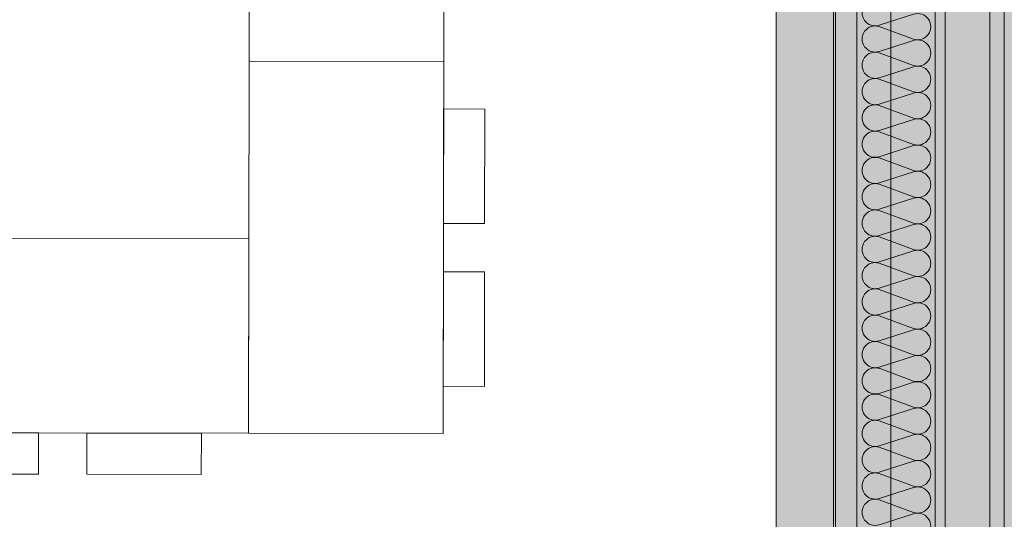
# Model space of a CAD drawing. Extents: x -620 to 300, y 62 to 1112.
# Tile 35 of 53: x -17 to 51, y 408 to 443. Entities that reach past the tile are written whole.
import ezdxf
from ezdxf.lldxf.tags import DXFTag

# ---------------------------------------------------------------- set-up
doc = ezdxf.new("R2010")
doc.units = 0
doc.layers.get('0').update_dxf_attribs({"lineweight": 13})
for name, color, linetype, lineweight, true_color in [('30 -33 Aussenwände- 7 Fassade_ Elemente', 7, 'Continuous', 9, 0x00aacc), ('30 -35 Decken- 1 Konstruktion-Träger- Stahlbeton', 7, 'grob-A06GA1UR8I', 13, 0x33aa00), ('60- 61 allgemeine Ausstattung- 1 Möbel', 7, 'Continuous', 9, 0x00cccc), ('iwb_Layout BA_Markierung', 7, 'Continuous', 9, 0xbadcdc), ('iwb_Schraffur_F90_feuerbestaendig', 1, 'Continuous', 13, 0xff0000), ('iwb_Schraffur_Unterzug', 7, 'Continuous', 5, 0xffffcc)]:
    doc.layers.add(name, color=color, linetype=linetype, lineweight=lineweight, true_color=true_color)
doc.layers.add('70 -71 Achsen- 1 Gebäudeachsen', color=7, linetype='STRICHPUNKT2-A06GA1UQ8I', lineweight=18)
tags = doc.linetypes.add('grob-A06GA1UR8I', pattern=[14, 3, -8, 3]).pattern_tags.tags
tags[8:9] = [DXFTag(74, 4), DXFTag(75, 0), DXFTag(340, '0'), DXFTag(46, 0.0), DXFTag(50, 0.0), DXFTag(44, 0.0), DXFTag(45, 0.0)]
tags[6:7] = [DXFTag(74, 4), DXFTag(75, 0), DXFTag(340, '0'), DXFTag(46, 0.0), DXFTag(50, 0.0), DXFTag(44, 0.0), DXFTag(45, 0.0)]
tags[4:5] = [DXFTag(74, 4), DXFTag(75, 0), DXFTag(340, '0'), DXFTag(46, 0.0), DXFTag(50, 0.0), DXFTag(44, 0.0), DXFTag(45, 0.0)]
tags = doc.linetypes.add('STRICHPUNKT2-A06GA1UQ8I', pattern=[12.7, 6.35, -3.175, 0, -3.175]).pattern_tags.tags
tags[10:11] = [DXFTag(74, 4), DXFTag(75, 0), DXFTag(340, '0'), DXFTag(46, 0.0), DXFTag(50, 0.0), DXFTag(44, 0.0), DXFTag(45, 0.0)]
tags[8:9] = [DXFTag(74, 4), DXFTag(75, 0), DXFTag(340, '0'), DXFTag(46, 0.0), DXFTag(50, 0.0), DXFTag(44, 0.0), DXFTag(45, 0.0)]
tags[6:7] = [DXFTag(74, 4), DXFTag(75, 0), DXFTag(340, '0'), DXFTag(46, 0.0), DXFTag(50, 0.0), DXFTag(44, 0.0), DXFTag(45, 0.0)]
tags[4:5] = [DXFTag(74, 4), DXFTag(75, 0), DXFTag(340, '0'), DXFTag(46, 0.0), DXFTag(50, 0.0), DXFTag(44, 0.0), DXFTag(45, 0.0)]

# ---------------------------------------------------------------- blocks, each defined once
blk = doc.blocks.new('Polygon-A06GA1UK8I')
at = {"color": 0, "linetype": 'ByBlock', "lineweight": -2, "ltscale": 0.13}
blk.add_solid([(41.831, 86.61), (41.664, 1083.814), (76.501, 86.518), (76.501, 1083.814)], dxfattribs=at)
blk = doc.blocks.new('Referenz-A06GA1UT8I')
at = {"layer": '30 -33 Aussenwände- 7 Fassade_ Elemente', "color": 0, "linetype": 'Continuous', "lineweight": -2, "ltscale": 0.13}
for p, q in [((47.221, 601.653), (47.221, 376.653)), ((46.521, 549.453), (46.521, 384.453)), ((51.361, 385.853), (51.361, 548.053)), ((39.561, 544.953), (39.561, 388.953)), ((41.061, 388.953), (41.061, 544.953)), ((46.521, 389.453), (46.521, 544.453)), ((50.361, 544.453), (50.361, 389.453)), ((45.021, 443.158), (42.621, 442.386)), ((42.621, 442.296), (45.021, 441.409)), ((45.021, 441.319), (42.621, 440.548)), ((42.621, 440.458), (45.021, 439.571)), ((45.021, 439.481), (42.621, 438.709)), ((42.621, 438.619), (45.021, 437.732)), ((45.021, 437.642), (42.621, 436.871)), ((42.621, 436.781), (45.021, 435.894)), ((45.021, 435.804), (42.621, 435.032)), ((42.621, 434.942), (45.021, 434.055)), ((45.021, 433.965), (42.621, 433.194)), ((42.621, 433.104), (45.021, 432.217)), ((45.021, 432.127), (42.621, 431.355)), ((42.621, 431.265), (45.021, 430.378)), ((45.021, 430.288), (42.621, 429.517)), ((42.621, 429.427), (45.021, 428.54)), ((45.021, 428.45), (42.621, 427.678)), ((42.621, 427.588), (45.021, 426.701)), ((45.021, 426.611), (42.621, 425.84)), ((42.621, 425.75), (45.021, 424.863)), ((45.021, 424.773), (42.621, 424.001)), ((42.621, 423.911), (45.021, 423.024)), ((45.021, 422.934), (42.621, 422.163)), ((42.621, 422.073), (45.021, 421.185)), ((45.021, 421.095), (42.621, 420.324)), ((42.621, 420.234), (45.021, 419.347)), ((45.021, 419.257), (42.621, 418.486)), ((42.621, 418.396), (45.021, 417.508)), ((45.021, 417.418), (42.621, 416.647)), ((42.621, 416.557), (45.021, 415.67)), ((45.021, 415.58), (42.621, 414.809)), ((42.621, 414.719), (45.021, 413.831)), ((45.021, 413.741), (42.621, 412.97)), ((42.621, 412.88), (45.021, 411.993)), ((45.021, 411.903), (42.621, 411.131)), ((42.621, 411.041), (45.021, 410.154)), ((45.021, 410.064), (42.621, 409.293)), ((42.621, 409.203), (45.021, 408.316)), ((45.021, 408.226), (42.621, 407.454))]:
    blk.add_line(p, q, dxfattribs=at)
for centre, major_axis, end_param in [((42.34, 443.261), (0.282, 0.874), 3.765224), ((45.303, 442.284), (-0.282, -0.874), 3.764652), ((42.34, 441.422), (0.282, 0.874), 3.765224), ((45.303, 440.445), (-0.282, -0.874), 3.764652), ((42.34, 439.584), (0.282, 0.874), 3.765224), ((45.303, 438.606), (-0.282, -0.874), 3.764652), ((42.34, 437.745), (0.282, 0.874), 3.765224), ((45.303, 436.768), (-0.282, -0.874), 3.764652), ((42.34, 435.907), (0.282, 0.874), 3.765224), ((45.303, 434.929), (-0.282, -0.874), 3.764652), ((42.34, 434.068), (0.282, 0.874), 3.765224), ((45.303, 433.091), (-0.282, -0.874), 3.764652), ((42.34, 432.23), (0.282, 0.874), 3.765224), ((45.303, 431.252), (-0.282, -0.874), 3.764652), ((42.34, 430.391), (0.282, 0.874), 3.765224), ((45.303, 429.414), (-0.282, -0.874), 3.764652), ((42.34, 428.553), (0.282, 0.874), 3.765224), ((45.303, 427.575), (-0.282, -0.874), 3.764652), ((42.34, 426.714), (0.282, 0.874), 3.765224), ((45.303, 425.737), (-0.282, -0.874), 3.764652), ((42.34, 424.875), (0.282, 0.874), 3.765224), ((45.303, 423.898), (-0.282, -0.874), 3.764652), ((42.34, 423.037), (0.282, 0.874), 3.765224), ((45.303, 422.06), (-0.282, -0.874), 3.764652), ((42.34, 421.198), (0.282, 0.874), 3.765224), ((45.303, 420.221), (-0.282, -0.874), 3.764652), ((42.34, 419.36), (0.282, 0.874), 3.765224), ((45.303, 418.383), (-0.282, -0.874), 3.764652), ((42.34, 417.521), (0.282, 0.874), 3.765224), ((45.303, 416.544), (-0.282, -0.874), 3.764652), ((42.34, 415.683), (0.282, 0.874), 3.765224), ((45.303, 414.706), (-0.282, -0.874), 3.764652), ((42.34, 413.844), (0.282, 0.874), 3.765224), ((45.303, 412.867), (-0.282, -0.874), 3.764652), ((42.34, 412.006), (0.282, 0.874), 3.765224), ((45.303, 411.029), (-0.282, -0.874), 3.764652), ((42.34, 410.167), (0.282, 0.874), 3.765224), ((45.303, 409.19), (-0.282, -0.874), 3.764652), ((42.34, 408.329), (0.282, 0.874), 3.765224), ((45.303, 407.351), (-0.282, -0.874), 3.764652)]:
    blk.add_ellipse(centre, major_axis=major_axis, ratio=1, start_param=0, end_param=end_param, dxfattribs=at)
at = {"layer": '30 -35 Decken- 1 Konstruktion-Träger- Stahlbeton', "color": 0, "lineweight": -2}
for p, q in [((35.421, 388.453), (35.421, 605.453)), ((43.421, 388.453), (43.421, 605.453))]:
    blk.add_line(p, q, dxfattribs=at)
at = {"layer": '60- 61 allgemeine Ausstattung- 1 Möbel', "color": 0, "linetype": 'Continuous', "lineweight": -2, "ltscale": 0.13}
for p, q in [((-1.436, 439.854), (-1.4, 465.854)), ((12.2, 465.835), (12.164, 439.835)), ((-1.473, 413.854), (-1.436, 439.854)), ((12.164, 439.835), (-1.436, 439.854)), ((-1.436, 439.854), (12.164, 439.835)), ((12.164, 439.835), (12.127, 413.835)), ((12.148, 428.53), (12.159, 436.53)), ((12.159, 436.53), (15.04, 436.526)), ((15.04, 436.526), (15.029, 428.526)), ((15.029, 428.526), (12.148, 428.53)), ((-27.454, 427.49), (-1.454, 427.454)), ((-1.454, 427.454), (-1.473, 413.854)), ((12.132, 417.14), (12.143, 425.14)), ((12.143, 425.14), (15.024, 425.136)), ((15.024, 425.136), (15.013, 417.136)), ((15.013, 417.136), (12.132, 417.14)), ((-1.473, 413.854), (-27.473, 413.89)), ((-24.167, 413.886), (-16.167, 413.875)), ((-16.167, 413.875), (-16.172, 410.994)), ((-12.782, 410.989), (-12.778, 413.87)), ((-12.778, 413.87), (-4.778, 413.859)), ((-4.778, 413.859), (-4.782, 410.978)), ((12.127, 413.835), (-1.473, 413.854)), ((-16.172, 410.994), (-24.172, 411.005)), ((-4.782, 410.978), (-12.782, 410.989))]:
    blk.add_line(p, q, dxfattribs=at)
at = {"layer": '70 -71 Achsen- 1 Gebäudeachsen', "color": 0, "linetype": 'STRICHPUNKT2-A06GA1UQ8I', "lineweight": -2, "ltscale": 0.13}
blk.add_line((39.421, 1084.393), (39.421, 84.953), dxfattribs=at)
blk = doc.blocks.new('Referenz-A06GA1UV8I')
at = {"layer": 'iwb_Schraffur_F90_feuerbestaendig', "linetype": 'Continuous', "ltscale": 0.13}
blk.add_solid([(41.061, 556.353), (46.521, 556.353), (41.061, 379.87), (46.521, 379.87)], dxfattribs=at)
at = {"layer": 'iwb_Schraffur_Unterzug', "linetype": 'Continuous', "ltscale": 0.13}
blk.add_solid([(35.421, 388.453), (35.421, 605.453), (43.421, 388.453), (43.421, 605.453)], dxfattribs=at)

msp = doc.modelspace()

# ---------------------------------------------------------------- block references
at = {"color": 8, "lineweight": 13, "ltscale": 0.13, "true_color": 0x808080}
msp.add_blockref('Referenz-A06GA1UT8I', (0, 0), dxfattribs=at)
at = {"color": 8, "lineweight": 25, "ltscale": 0.25, "true_color": 0x808080}
msp.add_blockref('Referenz-A06GA1UV8I', (0, 0), dxfattribs=at)
at = {"layer": 'iwb_Layout BA_Markierung', "ltscale": 0.13}
msp.add_blockref('Polygon-A06GA1UK8I', (0, 0), dxfattribs=at)

doc.saveas('drawing.dxf')
